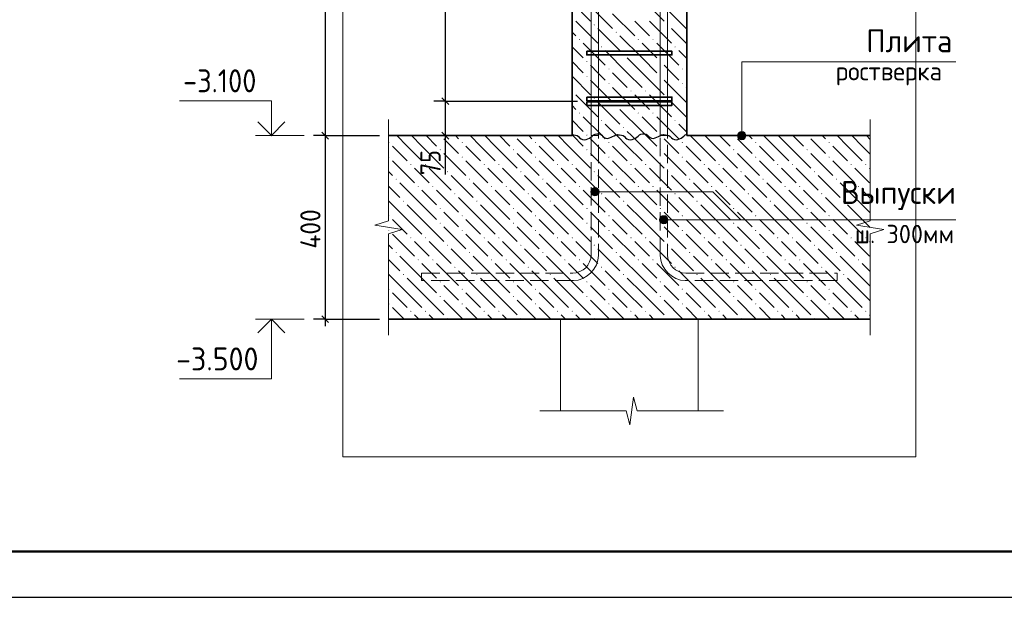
# Model space of a CAD drawing. Header units: millimetres. Extents: x 0 to 42000, y 0 to 29700.
# Tile 4 of 19: x 11796 to 22531, y 0 to 6293. Entities that reach past the tile are written whole.
import ezdxf

# ---------------------------------------------------------------- set-up
doc = ezdxf.new("R2010")
doc.units = ezdxf.units.MM
doc.linetypes.add('______2', pattern=[270, 200, -70])
for name, color, linetype, lineweight in [('S1 Продольная арматура', 7, 'Continuous', 35), ('Standard', 7, 'Continuous', 25), ('Выпуски арматуры Г-обр.', 52, 'Continuous', 25), ('ЖБ Пилон', 7, 'Continuous', 35), ('ЖБ Плита Фундамента верхний уровень', 7, 'Continuous', 35), ('Затяжка', 52, 'Continuous', 25), ('Позиционная метка диаметр_ шаг', 7, 'Continuous', 13), ('Позиционная метка линия выноска', 7, 'Continuous', 13), ('Примечания', 7, 'Continuous', 13)]:
    doc.layers.add(name, color=color, linetype=linetype, lineweight=lineweight)
doc.layers.add('Размерная выноска', color=7, linetype='Continuous')
doc.layers.add('Хомут', color=7, linetype='Continuous', lineweight=25, true_color=0x6e3c1e)
doc.styles.add('ISOCPEUR', font='txt')

msp = doc.modelspace()

# ---------------------------------------------------------------- hatches: boundary and pattern name
at = {"layer": 'ЖБ Пилон', "linetype": 'Continuous', "lineweight": 18, "transparency": 33554687}
for points in [[(18054, 6236), (18061, 6243), (18067, 6236), (18061, 6230)], [(18854, 6236), (18861, 6243), (18867, 6236), (18861, 6230)], [(18294, 6156), (18301, 6163), (18307, 6156), (18301, 6150)], [(17894, 6076), (17901, 6083), (17907, 6076), (17901, 6070)], [(18534, 6076), (18541, 6083), (18547, 6076), (18541, 6070)], [(18694, 6076), (18701, 6083), (18707, 6076), (18701, 6070)], [(18134, 5996), (18141, 6003), (18147, 5996), (18141, 5990)], [(18374, 5916), (18381, 5923), (18387, 5916), (18381, 5910)], [(18934, 5996), (18941, 6003), (18947, 5996), (18941, 5990)], [(17974, 5836), (17981, 5843), (17987, 5836), (17981, 5830)], [(18774, 5836), (18781, 5843), (18787, 5836), (18781, 5830)], [(18214, 5756), (18221, 5763), (18227, 5756), (18221, 5750)], [(19014, 5756), (19021, 5763), (19027, 5756), (19021, 5750)], [(17974, 5676), (17981, 5683), (17987, 5676), (17981, 5670)], [(18214, 5596), (18221, 5603), (18227, 5596), (18221, 5590)], [(18774, 5676), (18781, 5683), (18787, 5676), (18781, 5670)], [(19014, 5596), (19021, 5603), (19027, 5596), (19021, 5590)], [(17818, 5520), (17821, 5523), (17827, 5516), (17821, 5510), (17818, 5513)], [(18454, 5516), (18461, 5523), (18467, 5516), (18461, 5510)], [(18614, 5516), (18621, 5523), (18627, 5516), (18621, 5510)], [(18054, 5436), (18061, 5443), (18067, 5436), (18061, 5430)], [(18854, 5436), (18861, 5443), (18867, 5436), (18861, 5430)], [(17894, 5276), (17901, 5283), (17907, 5276), (17901, 5270)], [(18294, 5356), (18301, 5363), (18307, 5356), (18301, 5350)], [(18534, 5276), (18541, 5283), (18547, 5276), (18541, 5270)], [(18694, 5276), (18701, 5283), (18707, 5276), (18701, 5270)], [(18134, 5196), (18141, 5203), (18147, 5196), (18141, 5190)], [(18934, 5196), (18941, 5203), (18947, 5196), (18941, 5190)], [(18374, 5116), (18381, 5123), (18387, 5116), (18381, 5110)], [(17974, 5036), (17981, 5043), (17987, 5036), (17981, 5030), (17981, 5030)], [(18774, 5036), (18781, 5043), (18787, 5036), (18781, 5030), (18781, 5030)]]:
    msp.add_hatch(color=7, dxfattribs=at).paths.add_polyline_path(points, flags=16)
at = {"layer": 'ЖБ Плита Фундамента верхний уровень', "linetype": 'Continuous', "lineweight": 18, "transparency": 33554687}
for points in [[(15818, 4960), (15821, 4963), (15827, 4956), (15821, 4950), (15818, 4953)], [(16381, 5030), (16381, 5030), (16381, 5030)], [(16614, 4956), (16621, 4963), (16627, 4956), (16621, 4950)], [(17181, 5030), (17181, 5030), (17181, 5030)], [(17414, 4956), (17421, 4963), (17427, 4956), (17421, 4950)], [(17981, 5030), (17981, 5030), (17981, 5030)], [(18214, 4956), (18221, 4963), (18227, 4956), (18221, 4950)], [(18781, 5030), (18781, 5030), (18781, 5030)], [(19014, 4956), (19021, 4963), (19027, 4956), (19021, 4950)], [(19581, 5030), (19581, 5030), (19581, 5030)], [(19814, 4956), (19821, 4963), (19827, 4956), (19821, 4950)], [(20381, 5030), (20381, 5030), (20381, 5030)], [(20614, 4956), (20621, 4963), (20627, 4956), (20621, 4950)], [(16374, 4876), (16381, 4883), (16387, 4876), (16381, 4870)], [(17174, 4876), (17181, 4883), (17187, 4876), (17181, 4870)], [(17974, 4876), (17981, 4883), (17987, 4876), (17981, 4870)], [(18774, 4876), (18781, 4883), (18787, 4876), (18781, 4870)], [(19574, 4876), (19581, 4883), (19587, 4876), (19581, 4870)], [(20374, 4876), (20381, 4883), (20387, 4876), (20381, 4870)], [(15818, 4800), (15821, 4803), (15827, 4796), (15821, 4790), (15818, 4793)], [(16614, 4796), (16621, 4803), (16627, 4796), (16621, 4790)], [(17414, 4796), (17421, 4803), (17427, 4796), (17421, 4790)], [(18214, 4796), (18221, 4803), (18227, 4796), (18221, 4790)], [(19014, 4796), (19021, 4803), (19027, 4796), (19021, 4790)], [(19814, 4796), (19821, 4803), (19827, 4796), (19821, 4790)], [(20614, 4796), (20621, 4803), (20627, 4796), (20621, 4790)], [(16054, 4716), (16061, 4723), (16067, 4716), (16061, 4710)], [(16214, 4716), (16221, 4723), (16227, 4716), (16221, 4710)], [(16454, 4636), (16461, 4643), (16467, 4636), (16461, 4630)], [(16854, 4716), (16861, 4723), (16867, 4716), (16861, 4710)], [(17014, 4716), (17021, 4723), (17027, 4716), (17021, 4710)], [(17254, 4636), (17261, 4643), (17267, 4636), (17261, 4630)], [(17654, 4716), (17661, 4723), (17667, 4716), (17661, 4710)], [(17814, 4716), (17821, 4723), (17827, 4716), (17821, 4710)], [(18054, 4636), (18061, 4643), (18067, 4636), (18061, 4630)], [(18454, 4716), (18461, 4723), (18467, 4716), (18461, 4710)], [(18614, 4716), (18621, 4723), (18627, 4716), (18621, 4710)], [(18854, 4636), (18861, 4643), (18867, 4636), (18861, 4630)], [(19254, 4716), (19261, 4723), (19267, 4716), (19261, 4710)], [(19414, 4716), (19421, 4723), (19427, 4716), (19421, 4710)], [(19654, 4636), (19661, 4643), (19667, 4636), (19661, 4630)], [(20054, 4716), (20061, 4723), (20067, 4716), (20061, 4710)], [(20214, 4716), (20221, 4723), (20227, 4716), (20221, 4710)], [(20454, 4636), (20461, 4643), (20467, 4636), (20461, 4630)], [(20854, 4716), (20861, 4723), (20867, 4716), (20861, 4710)], [(21014, 4716), (21021, 4723), (21027, 4716), (21021, 4710)], [(15894, 4556), (15901, 4563), (15907, 4556), (15901, 4550)], [(16694, 4556), (16701, 4563), (16707, 4556), (16701, 4550)], [(17494, 4556), (17501, 4563), (17507, 4556), (17501, 4550)], [(18294, 4556), (18301, 4563), (18307, 4556), (18301, 4550)], [(19094, 4556), (19101, 4563), (19107, 4556), (19101, 4550)], [(19894, 4556), (19901, 4563), (19907, 4556), (19901, 4550)], [(20694, 4556), (20701, 4563), (20707, 4556), (20701, 4550)], [(16134, 4476), (16141, 4483), (16147, 4476), (16141, 4470)], [(16294, 4476), (16301, 4483), (16307, 4476), (16301, 4470)], [(16534, 4396), (16541, 4403), (16547, 4396), (16541, 4390)], [(16934, 4476), (16941, 4483), (16947, 4476), (16941, 4470)], [(17094, 4476), (17101, 4483), (17107, 4476), (17101, 4470)], [(17334, 4396), (17341, 4403), (17347, 4396), (17341, 4390)], [(17734, 4476), (17741, 4483), (17747, 4476), (17741, 4470)], [(17894, 4476), (17901, 4483), (17907, 4476), (17901, 4470)], [(18134, 4396), (18141, 4403), (18147, 4396), (18141, 4390)], [(18534, 4476), (18541, 4483), (18547, 4476), (18541, 4470)], [(18694, 4476), (18701, 4483), (18707, 4476), (18701, 4470)], [(18934, 4396), (18941, 4403), (18947, 4396), (18941, 4390)], [(19334, 4476), (19341, 4483), (19347, 4476), (19341, 4470)], [(19494, 4476), (19501, 4483), (19507, 4476), (19501, 4470)], [(19734, 4396), (19741, 4403), (19747, 4396), (19741, 4390)], [(20134, 4476), (20141, 4483), (20147, 4476), (20141, 4470)], [(20294, 4476), (20301, 4483), (20307, 4476), (20301, 4470)], [(20534, 4396), (20541, 4403), (20547, 4396), (20541, 4390)], [(20934, 4476), (20941, 4483), (20947, 4476), (20941, 4470)], [(15974, 4316), (15981, 4323), (15987, 4316), (15981, 4310)], [(16774, 4316), (16781, 4323), (16787, 4316), (16781, 4310)], [(17574, 4316), (17581, 4323), (17587, 4316), (17581, 4310)], [(18374, 4316), (18381, 4323), (18387, 4316), (18381, 4310)], [(19174, 4316), (19181, 4323), (19187, 4316), (19181, 4310)], [(19974, 4316), (19981, 4323), (19987, 4316), (19981, 4310)], [(20774, 4316), (20781, 4323), (20787, 4316), (20781, 4310)], [(16374, 4236), (16381, 4243), (16387, 4236), (16381, 4230)], [(17174, 4236), (17181, 4243), (17187, 4236), (17181, 4230)], [(17974, 4236), (17981, 4243), (17987, 4236), (17981, 4230)], [(18774, 4236), (18781, 4243), (18787, 4236), (18781, 4230)], [(19574, 4236), (19581, 4243), (19587, 4236), (19581, 4230)], [(20374, 4236), (20381, 4243), (20387, 4236), (20381, 4230)], [(15818, 4160), (15821, 4163), (15827, 4156), (15821, 4150), (15818, 4153)], [(16374, 4076), (16381, 4083), (16387, 4076), (16381, 4070)], [(16614, 4156), (16621, 4163), (16627, 4156), (16621, 4150)], [(17174, 4076), (17181, 4083), (17187, 4076), (17181, 4070)], [(17414, 4156), (17421, 4163), (17427, 4156), (17421, 4150)], [(17974, 4076), (17981, 4083), (17987, 4076), (17981, 4070)], [(18214, 4156), (18221, 4163), (18227, 4156), (18221, 4150)], [(18774, 4076), (18781, 4083), (18787, 4076), (18781, 4070)], [(19014, 4156), (19021, 4163), (19027, 4156), (19021, 4150)], [(19574, 4076), (19581, 4083), (19587, 4076), (19581, 4070)], [(19814, 4156), (19821, 4163), (19827, 4156), (19821, 4150)], [(20374, 4076), (20381, 4083), (20387, 4076), (20381, 4070)], [(20614, 4156), (20621, 4163), (20627, 4156), (20621, 4150)], [(15818, 4000), (15821, 4003), (15827, 3996), (15821, 3990), (15818, 3993)], [(16614, 3996), (16621, 4003), (16627, 3996), (16621, 3990)], [(17414, 3996), (17421, 4003), (17427, 3996), (17421, 3990)], [(18214, 3996), (18221, 4003), (18227, 3996), (18221, 3990)], [(19014, 3996), (19021, 4003), (19027, 3996), (19021, 3990)], [(19814, 3996), (19821, 4003), (19827, 3996), (19821, 3990)], [(20614, 3996), (20621, 4003), (20627, 3996), (20621, 3990)], [(16054, 3916), (16061, 3923), (16067, 3916), (16061, 3910)], [(16214, 3916), (16221, 3923), (16227, 3916), (16221, 3910)], [(16854, 3916), (16861, 3923), (16867, 3916), (16861, 3910)], [(17014, 3916), (17021, 3923), (17027, 3916), (17021, 3910)], [(17654, 3916), (17661, 3923), (17667, 3916), (17661, 3910)], [(17814, 3916), (17821, 3923), (17827, 3916), (17821, 3910)], [(18454, 3916), (18461, 3923), (18467, 3916), (18461, 3910)], [(18614, 3916), (18621, 3923), (18627, 3916), (18621, 3910)], [(19254, 3916), (19261, 3923), (19267, 3916), (19261, 3910)], [(19414, 3916), (19421, 3923), (19427, 3916), (19421, 3910)], [(20054, 3916), (20061, 3923), (20067, 3916), (20061, 3910)], [(20214, 3916), (20221, 3923), (20227, 3916), (20221, 3910)], [(20854, 3916), (20861, 3923), (20867, 3916), (20861, 3910)], [(21014, 3916), (21021, 3923), (21027, 3916), (21021, 3910)], [(15894, 3756), (15901, 3763), (15907, 3756), (15901, 3750)], [(16454, 3836), (16461, 3843), (16467, 3836), (16461, 3830)], [(16694, 3756), (16701, 3763), (16707, 3756), (16701, 3750)], [(17254, 3836), (17261, 3843), (17267, 3836), (17261, 3830)], [(17494, 3756), (17501, 3763), (17507, 3756), (17501, 3750)], [(18054, 3836), (18061, 3843), (18067, 3836), (18061, 3830)], [(18294, 3756), (18301, 3763), (18307, 3756), (18301, 3750)], [(18854, 3836), (18861, 3843), (18867, 3836), (18861, 3830)], [(19094, 3756), (19101, 3763), (19107, 3756), (19101, 3750)], [(19654, 3836), (19661, 3843), (19667, 3836), (19661, 3830)], [(19894, 3756), (19901, 3763), (19907, 3756), (19901, 3750)], [(20454, 3836), (20461, 3843), (20467, 3836), (20461, 3830)], [(20694, 3756), (20701, 3763), (20707, 3756), (20701, 3750)], [(16134, 3676), (16141, 3683), (16147, 3676), (16141, 3670)], [(16294, 3676), (16301, 3683), (16307, 3676), (16301, 3670)], [(16934, 3676), (16941, 3683), (16947, 3676), (16941, 3670)], [(17094, 3676), (17101, 3683), (17107, 3676), (17101, 3670)], [(17734, 3676), (17741, 3683), (17747, 3676), (17741, 3670)], [(17894, 3676), (17901, 3683), (17907, 3676), (17901, 3670)], [(18534, 3676), (18541, 3683), (18547, 3676), (18541, 3670)], [(18694, 3676), (18701, 3683), (18707, 3676), (18701, 3670)], [(19334, 3676), (19341, 3683), (19347, 3676), (19341, 3670)], [(19494, 3676), (19501, 3683), (19507, 3676), (19501, 3670)], [(20134, 3676), (20141, 3683), (20147, 3676), (20141, 3670)], [(20294, 3676), (20301, 3683), (20307, 3676), (20301, 3670)], [(20934, 3676), (20941, 3683), (20947, 3676), (20941, 3670)], [(16534, 3596), (16541, 3603), (16547, 3596), (16541, 3590)], [(17334, 3596), (17341, 3603), (17347, 3596), (17341, 3590)], [(18134, 3596), (18141, 3603), (18147, 3596), (18141, 3590)], [(18934, 3596), (18941, 3603), (18947, 3596), (18941, 3590)], [(19734, 3596), (19741, 3603), (19747, 3596), (19741, 3590)], [(20534, 3596), (20541, 3603), (20547, 3596), (20541, 3590)], [(15974, 3516), (15981, 3523), (15987, 3516), (15981, 3510)], [(16374, 3436), (16381, 3443), (16387, 3436), (16381, 3430)], [(16774, 3516), (16781, 3523), (16787, 3516), (16781, 3510)], [(17174, 3436), (17181, 3443), (17187, 3436), (17181, 3430)], [(17574, 3516), (17581, 3523), (17587, 3516), (17581, 3510)], [(17974, 3436), (17981, 3443), (17987, 3436), (17981, 3430)], [(18374, 3516), (18381, 3523), (18387, 3516), (18381, 3510)], [(18774, 3436), (18781, 3443), (18787, 3436), (18781, 3430)], [(19174, 3516), (19181, 3523), (19187, 3516), (19181, 3510)], [(19574, 3436), (19581, 3443), (19587, 3436), (19581, 3430)], [(19974, 3516), (19981, 3523), (19987, 3516), (19981, 3510)], [(20374, 3436), (20381, 3443), (20387, 3436), (20381, 3430)], [(20774, 3516), (20781, 3523), (20787, 3516), (20781, 3510)], [(15818, 3360), (15821, 3363), (15827, 3356), (15821, 3350), (15818, 3353)], [(16614, 3356), (16621, 3363), (16627, 3356), (16621, 3350)], [(17414, 3356), (17421, 3363), (17427, 3356), (17421, 3350)], [(18214, 3356), (18221, 3363), (18227, 3356), (18221, 3350)], [(19014, 3356), (19021, 3363), (19027, 3356), (19021, 3350)], [(19814, 3356), (19821, 3363), (19827, 3356), (19821, 3350)], [(20614, 3356), (20621, 3363), (20627, 3356), (20621, 3350)], [(16374, 3276), (16381, 3283), (16387, 3276), (16381, 3270)], [(17174, 3276), (17181, 3283), (17187, 3276), (17181, 3270)], [(17974, 3276), (17981, 3283), (17987, 3276), (17981, 3270)], [(18774, 3276), (18781, 3283), (18787, 3276), (18781, 3270)], [(19574, 3276), (19581, 3283), (19587, 3276), (19581, 3270)], [(20374, 3276), (20381, 3283), (20387, 3276), (20381, 3270)], [(15818, 3200), (15821, 3203), (15827, 3196), (15821, 3190), (15818, 3193)], [(16054, 3116), (16061, 3123), (16067, 3116), (16061, 3110)], [(16214, 3116), (16221, 3123), (16227, 3116), (16221, 3110)], [(16614, 3196), (16621, 3203), (16627, 3196), (16621, 3190)], [(16854, 3116), (16861, 3123), (16867, 3116), (16861, 3110)], [(17014, 3116), (17021, 3123), (17027, 3116), (17021, 3110)], [(17414, 3196), (17421, 3203), (17427, 3196), (17421, 3190)], [(17654, 3116), (17661, 3123), (17667, 3116), (17661, 3110)], [(17814, 3116), (17821, 3123), (17827, 3116), (17821, 3110)], [(18214, 3196), (18221, 3203), (18227, 3196), (18221, 3190)], [(18454, 3116), (18461, 3123), (18467, 3116), (18461, 3110)], [(18614, 3116), (18621, 3123), (18627, 3116), (18621, 3110)], [(19014, 3196), (19021, 3203), (19027, 3196), (19021, 3190)], [(19254, 3116), (19261, 3123), (19267, 3116), (19261, 3110)], [(19414, 3116), (19421, 3123), (19427, 3116), (19421, 3110)], [(19814, 3196), (19821, 3203), (19827, 3196), (19821, 3190)], [(20054, 3116), (20061, 3123), (20067, 3116), (20061, 3110)], [(20214, 3116), (20221, 3123), (20227, 3116), (20221, 3110)], [(20614, 3196), (20621, 3203), (20627, 3196), (20621, 3190)], [(20854, 3116), (20861, 3123), (20867, 3116), (20861, 3110)], [(21014, 3116), (21021, 3123), (21027, 3116), (21021, 3110)], [(16454, 3036), (16461, 3043), (16467, 3036), (16461, 3030), (16461, 3030)], [(17254, 3036), (17261, 3043), (17267, 3036), (17261, 3030), (17261, 3030)], [(18054, 3036), (18061, 3043), (18067, 3036), (18061, 3030), (18061, 3030)], [(18854, 3036), (18861, 3043), (18867, 3036), (18861, 3030), (18861, 3030)], [(19654, 3036), (19661, 3043), (19667, 3036), (19661, 3030), (19661, 3030)], [(20454, 3036), (20461, 3043), (20467, 3036), (20461, 3030), (20461, 3030)]]:
    msp.add_hatch(color=7, dxfattribs=at).paths.add_polyline_path(points, flags=16)
at = {"layer": 'Позиционная метка линия выноска', "linetype": 'Continuous', "lineweight": 13, "transparency": 33554687}
for points in [[(19624, 5030), (19714, 5030), (19707, 5053)], [(19624, 5030), (19707, 5053), (19630, 5053)], [(19630, 5053), (19707, 5053), (19691, 5069)], [(19630, 5053), (19691, 5069), (19646, 5069)], [(19646, 5069), (19691, 5069), (19669, 5075)], [(19630, 5008), (19714, 5030), (19624, 5030)], [(19630, 5008), (19707, 5008), (19714, 5030)], [(19646, 4991), (19707, 5008), (19630, 5008)], [(19646, 4991), (19691, 4991), (19707, 5008)], [(19691, 4991), (19646, 4991), (19669, 4985)], [(18029, 4396), (18029, 4441), (18023, 4418)], [(18029, 4441), (18045, 4380), (18045, 4457)], [(18029, 4441), (18029, 4396), (18045, 4380)], [(18045, 4457), (18068, 4373), (18068, 4463)], [(18045, 4457), (18045, 4380), (18068, 4373)], [(18068, 4463), (18068, 4373), (18090, 4380)], [(18068, 4463), (18090, 4380), (18090, 4457)], [(18090, 4457), (18090, 4380), (18107, 4396)], [(18090, 4457), (18107, 4396), (18107, 4441)], [(18107, 4441), (18107, 4396), (18113, 4418)], [(18779, 4090), (18779, 4135), (18773, 4113)], [(18779, 4135), (18795, 4074), (18795, 4152)], [(18779, 4135), (18779, 4090), (18795, 4074)], [(18795, 4152), (18818, 4068), (18818, 4158)], [(18795, 4152), (18795, 4074), (18818, 4068)], [(18818, 4158), (18818, 4068), (18840, 4074)], [(18818, 4158), (18840, 4074), (18840, 4152)], [(18840, 4152), (18840, 4074), (18857, 4090)], [(18840, 4152), (18857, 4090), (18857, 4135)], [(18857, 4135), (18857, 4090), (18863, 4113)]]:
    msp.add_hatch(color=7, dxfattribs=at).paths.add_polyline_path(points)

# ---------------------------------------------------------------- linework, layer by layer
at = {"layer": 'S1 Продольная арматура', "color": 7, "linetype": 'Continuous', "lineweight": 18, "transparency": 33554687}
for points in [[(18028, 5030), (18028, 18726), (18108, 19738), (18108, 26380), (18188, 26380), (18188, 19735), (18108, 18723), (18108, 5030), (18028, 5030)], [(18028, 5030), (18028, 18726), (18108, 19738), (18108, 26380), (18188, 26380), (18188, 19735), (18108, 18723), (18108, 5030), (18028, 5030)], [(18028, 5030), (18028, 18726), (18108, 19738), (18108, 26380), (18188, 26380), (18188, 19735), (18108, 18723), (18108, 5030), (18028, 5030)], [(18028, 5030), (18028, 18726), (18108, 19738), (18108, 26380), (18188, 26380), (18188, 19735), (18108, 18723), (18108, 5030), (18028, 5030)], [(18028, 5030), (18028, 18726), (18108, 19738), (18108, 26380), (18188, 26380), (18188, 19735), (18108, 18723), (18108, 5030), (18028, 5030)], [(18028, 5030), (18028, 18726), (18108, 19738), (18108, 26380), (18188, 26380), (18188, 19735), (18108, 18723), (18108, 5030), (18028, 5030)], [(18778, 5030), (18778, 18723), (18698, 19735), (18698, 26380), (18778, 26380), (18778, 19738), (18858, 18726), (18858, 5030), (18778, 5030)], [(18778, 5030), (18778, 18723), (18698, 19735), (18698, 26380), (18778, 26380), (18778, 19738), (18858, 18726), (18858, 5030), (18778, 5030)], [(18778, 5030), (18778, 18723), (18698, 19735), (18698, 26380), (18778, 26380), (18778, 19738), (18858, 18726), (18858, 5030), (18778, 5030)], [(18778, 5030), (18778, 18723), (18698, 19735), (18698, 26380), (18778, 26380), (18778, 19738), (18858, 18726), (18858, 5030), (18778, 5030)], [(18778, 5030), (18778, 18723), (18698, 19735), (18698, 26380), (18778, 26380), (18778, 19738), (18858, 18726), (18858, 5030), (18778, 5030)], [(18778, 5030), (18778, 18723), (18698, 19735), (18698, 26380), (18778, 26380), (18778, 19738), (18858, 18726), (18858, 5030), (18778, 5030)]]:
    msp.add_lwpolyline(points, dxfattribs=at)
at = {"layer": 'Standard', "color": 7, "linetype": 'Continuous', "lineweight": -3, "transparency": 33554687}
for p, q in [((15126, 18730), (15126, 5030)), ((16436, 11405), (16436, 5405)), ((16436, 5405), (16311, 5405)), ((16436, 5405), (16561, 5405)), ((16436, 5405), (17878, 5405)), ((16436, 5405), (16436, 5030)), ((15126, 5030), (15001, 5030)), ((15126, 5030), (15251, 5030)), ((15126, 5030), (15718, 5030)), ((15126, 5030), (15126, 3030)), ((16436, 5030), (16311, 5030)), ((16436, 5030), (16561, 5030)), ((16436, 5030), (16436, 4955)), ((15126, 3030), (15001, 3030)), ((15126, 3030), (15251, 3030)), ((15126, 3030), (15718, 3030)), ((15126, 3030), (15126, 2955))]:
    msp.add_line(p, q, dxfattribs=at)
at = {"layer": 'Standard', "color": 7, "linetype": 'Continuous', "lineweight": 25, "transparency": 33554687}
for p, q in [((16399, 5443), (16474, 5368)), ((15089, 5068), (15164, 4993)), ((16399, 5068), (16474, 4993)), ((15089, 3068), (15164, 2993))]:
    msp.add_line(p, q, dxfattribs=at)
at = {"layer": 'Standard', "color": 7, "linetype": 'Continuous', "lineweight": 13, "transparency": 33554687}
for p, q in [((14896, 5030), (14366, 5030)), ((14896, 3030), (14366, 3030))]:
    msp.add_line(p, q, dxfattribs=at)
at = {"layer": 'Standard', "color": 7, "linetype": 'Continuous', "lineweight": 18, "transparency": 33554687}
for p, q in [((17693, 3030), (17693, 2030)), ((19193, 3030), (19193, 2030))]:
    msp.add_line(p, q, dxfattribs=at)
at = {"layer": 'Standard', "color": 7, "linetype": 'Continuous', "lineweight": 25, "transparency": 33554687}
msp.add_lwpolyline([(0, 0), (42000, 0), (42000, 29700), (0, 29700), (0, 0)], close=True, dxfattribs=at)
at = {"layer": 'Standard', "color": 7, "linetype": 'Continuous', "lineweight": 50, "transparency": 33554687}
msp.add_lwpolyline([(2000, 29200), (41500, 29200), (41500, 500), (2000, 500), (2000, 29200)], close=True, dxfattribs=at)
at = {"layer": 'Standard', "color": 7, "linetype": 'Continuous', "lineweight": 35, "transparency": 33554687}
for points in [[(23000, 29200), (2000, 29200), (2000, 500), (23000, 500), (23000, 29200)], [(14688, 5179), (14540, 5030), (14392, 5179)], [(14688, 2882), (14540, 3030), (14392, 2882)]]:
    msp.add_lwpolyline(points, dxfattribs=at)
at = {"layer": 'Standard', "color": 254, "linetype": 'Continuous', "lineweight": 13, "true_color": 0xc4c4ff, "transparency": 33554687}
msp.add_lwpolyline([(15318, 1530), (21568, 1530), (21568, 27230), (15318, 27230), (15318, 1530)], dxfattribs=at)
at = {"layer": 'Standard', "color": 7, "linetype": 'Continuous', "lineweight": 13, "transparency": 33554687}
for points in [[(14540, 5030), (14540, 5410), (13540, 5410)], [(14540, 3030), (14540, 2380), (13540, 2380)]]:
    msp.add_lwpolyline(points, dxfattribs=at)
at = {"layer": 'Standard', "color": 7, "linetype": 'Continuous', "lineweight": -3, "transparency": 33554687}
msp.add_lwpolyline([(16436, 5030), (16419, 5030), (16419, 5030), (15918, 5030)], dxfattribs=at)
at = {"layer": 'Выпуски арматуры Г-обр.', "color": 7, "linetype": '______2', "lineweight": 13, "transparency": 33554687}
for points in [[(18108, 11680), (18108, 3725), (18101, 3674), (18084, 3622), (18057, 3574), (18024, 3534), (17984, 3501), (17936, 3474), (17884, 3457), (17833, 3450), (16178, 3450), (16178, 3530), (17828, 3530), (17865, 3535), (17904, 3548), (17938, 3567), (17967, 3591), (17991, 3620), (18010, 3654), (18023, 3693), (18028, 3730), (18028, 11680), (18108, 11680)], [(18108, 11680), (18108, 3725), (18101, 3674), (18084, 3622), (18057, 3574), (18024, 3534), (17984, 3501), (17936, 3474), (17884, 3457), (17833, 3450), (16178, 3450), (16178, 3530), (17828, 3530), (17865, 3535), (17904, 3548), (17938, 3567), (17967, 3591), (17991, 3620), (18010, 3654), (18023, 3693), (18028, 3730), (18028, 11680), (18108, 11680)], [(18108, 11680), (18108, 3725), (18101, 3674), (18084, 3622), (18057, 3574), (18024, 3534), (17984, 3501), (17936, 3474), (17884, 3457), (17833, 3450), (16178, 3450), (16178, 3530), (17828, 3530), (17865, 3535), (17904, 3548), (17938, 3567), (17967, 3591), (17991, 3620), (18010, 3654), (18023, 3693), (18028, 3730), (18028, 11680), (18108, 11680)], [(18108, 11680), (18108, 3725), (18101, 3674), (18084, 3622), (18057, 3574), (18024, 3534), (17984, 3501), (17936, 3474), (17884, 3457), (17833, 3450), (16178, 3450), (16178, 3530), (17828, 3530), (17865, 3535), (17904, 3548), (17938, 3567), (17967, 3591), (17991, 3620), (18010, 3654), (18023, 3693), (18028, 3730), (18028, 11680), (18108, 11680)], [(18108, 11680), (18108, 3725), (18101, 3674), (18084, 3622), (18057, 3574), (18024, 3534), (17984, 3501), (17936, 3474), (17884, 3457), (17833, 3450), (16178, 3450), (16178, 3530), (17828, 3530), (17865, 3535), (17904, 3548), (17938, 3567), (17967, 3591), (17991, 3620), (18010, 3654), (18023, 3693), (18028, 3730), (18028, 11680), (18108, 11680)], [(18108, 11680), (18108, 3725), (18101, 3674), (18084, 3622), (18057, 3574), (18024, 3534), (17984, 3501), (17936, 3474), (17884, 3457), (17833, 3450), (16178, 3450), (16178, 3530), (17828, 3530), (17865, 3535), (17904, 3548), (17938, 3567), (17967, 3591), (17991, 3620), (18010, 3654), (18023, 3693), (18028, 3730), (18028, 11680), (18108, 11680)], [(18858, 11680), (18858, 3730), (18863, 3693), (18876, 3654), (18895, 3620), (18919, 3591), (18947, 3567), (18982, 3548), (19020, 3535), (19058, 3530), (20708, 3530), (20708, 3450), (19052, 3450), (19002, 3457), (18950, 3474), (18902, 3501), (18862, 3534), (18829, 3574), (18802, 3622), (18785, 3674), (18778, 3725), (18778, 11680), (18858, 11680)], [(18858, 11680), (18858, 3730), (18863, 3693), (18876, 3654), (18895, 3620), (18919, 3591), (18947, 3567), (18982, 3548), (19020, 3535), (19058, 3530), (20708, 3530), (20708, 3450), (19052, 3450), (19002, 3457), (18950, 3474), (18902, 3501), (18862, 3534), (18829, 3574), (18802, 3622), (18785, 3674), (18778, 3725), (18778, 11680), (18858, 11680)], [(18858, 11680), (18858, 3730), (18863, 3693), (18876, 3654), (18895, 3620), (18919, 3591), (18947, 3567), (18982, 3548), (19020, 3535), (19058, 3530), (20708, 3530), (20708, 3450), (19052, 3450), (19002, 3457), (18950, 3474), (18902, 3501), (18862, 3534), (18829, 3574), (18802, 3622), (18785, 3674), (18778, 3725), (18778, 11680), (18858, 11680)], [(18858, 11680), (18858, 3730), (18863, 3693), (18876, 3654), (18895, 3620), (18919, 3591), (18947, 3567), (18982, 3548), (19020, 3535), (19058, 3530), (20708, 3530), (20708, 3450), (19052, 3450), (19002, 3457), (18950, 3474), (18902, 3501), (18862, 3534), (18829, 3574), (18802, 3622), (18785, 3674), (18778, 3725), (18778, 11680), (18858, 11680)], [(18858, 11680), (18858, 3730), (18863, 3693), (18876, 3654), (18895, 3620), (18919, 3591), (18947, 3567), (18982, 3548), (19020, 3535), (19058, 3530), (20708, 3530), (20708, 3450), (19052, 3450), (19002, 3457), (18950, 3474), (18902, 3501), (18862, 3534), (18829, 3574), (18802, 3622), (18785, 3674), (18778, 3725), (18778, 11680), (18858, 11680)], [(18858, 11680), (18858, 3730), (18863, 3693), (18876, 3654), (18895, 3620), (18919, 3591), (18947, 3567), (18982, 3548), (19020, 3535), (19058, 3530), (20708, 3530), (20708, 3450), (19052, 3450), (19002, 3457), (18950, 3474), (18902, 3501), (18862, 3534), (18829, 3574), (18802, 3622), (18785, 3674), (18778, 3725), (18778, 11680), (18858, 11680)]]:
    msp.add_lwpolyline(points, dxfattribs=at)
at = {"layer": 'ЖБ Пилон', "color": 7, "linetype": 'Continuous', "lineweight": 35, "transparency": 33554687}
for p, q in [((17818, 18730), (17818, 5030)), ((19068, 5030), (19068, 18730))]:
    msp.add_line(p, q, dxfattribs=at)
at = {"layer": 'ЖБ Пилон', "color": 9, "linetype": 'Continuous', "lineweight": 18, "true_color": 0xc7c7c7, "transparency": 33554687}
for p, q in [((17818, 6479), (18021, 6276)), ((18581, 6516), (18821, 6276)), ((18021, 6436), (18261, 6196)), ((18261, 6356), (18501, 6116)), ((18821, 6436), (19061, 6196)), ((17861, 6276), (18101, 6036)), ((18581, 6196), (18501, 6276)), ((18661, 6276), (18901, 6036)), ((17861, 6116), (17818, 6159)), ((18101, 6196), (18341, 5956)), ((18661, 6116), (18581, 6196)), ((18901, 6196), (19068, 6029)), ((17941, 6036), (18181, 5796)), ((18581, 5876), (18341, 6116)), ((18581, 6036), (18741, 5876)), ((18741, 6036), (18981, 5796)), ((17818, 5999), (17941, 5876)), ((18421, 5716), (18181, 5956)), ((19068, 5869), (18981, 5956)), ((17818, 5839), (17941, 5716)), ((18421, 5876), (18581, 5716)), ((18581, 5876), (18741, 5716)), ((18101, 5716), (18021, 5796)), ((18181, 5636), (18101, 5716)), ((18261, 5716), (18421, 5556)), ((18421, 5716), (18581, 5556)), ((18581, 5716), (18821, 5476)), ((18901, 5716), (18821, 5796)), ((18981, 5636), (18901, 5716)), ((19061, 5716), (19068, 5709)), ((17818, 5679), (18021, 5476)), ((18021, 5636), (18261, 5396)), ((18821, 5636), (19061, 5396)), ((17861, 5476), (18101, 5236)), ((18261, 5556), (18501, 5316)), ((18581, 5396), (18501, 5476)), ((18661, 5476), (18901, 5236)), ((19061, 5556), (19068, 5549)), ((18101, 5396), (18341, 5156)), ((18661, 5316), (18581, 5396)), ((18901, 5396), (19068, 5229)), ((17861, 5316), (17818, 5359)), ((18581, 5076), (18341, 5316)), ((17818, 5199), (17941, 5076)), ((17941, 5236), (18147, 5030)), ((18307, 5030), (18181, 5156)), ((18581, 5236), (18741, 5076)), ((18741, 5236), (18947, 5030)), ((19068, 5069), (18981, 5156)), ((18421, 5076), (18467, 5030)), ((18581, 5076), (18627, 5030)), ((17818, 5039), (17827, 5030))]:
    msp.add_line(p, q, dxfattribs=at)
at = {"layer": 'ЖБ Плита Фундамента верхний уровень', "color": 7, "linetype": 'Continuous', "lineweight": 35, "transparency": 33554687}
for p, q in [((17818, 5030), (15818, 5030)), ((21068, 5030), (19068, 5030)), ((15818, 3030), (21068, 3030))]:
    msp.add_line(p, q, dxfattribs=at)
at = {"layer": 'ЖБ Плита Фундамента верхний уровень', "color": 252, "linetype": 'Continuous', "lineweight": 18, "true_color": 0x8f8f8f, "transparency": 33554687}
for p, q in [((16021, 4916), (15907, 5030)), ((16067, 5030), (16181, 4916)), ((16227, 5030), (16341, 4916)), ((16501, 4916), (16421, 4996)), ((16547, 5030), (16581, 4996)), ((16821, 4916), (16707, 5030)), ((16867, 5030), (16981, 4916)), ((17027, 5030), (17141, 4916)), ((17301, 4916), (17221, 4996)), ((17347, 5030), (17381, 4996)), ((17621, 4916), (17507, 5030)), ((17667, 5030), (17781, 4916)), ((17827, 5030), (17941, 4916)), ((18101, 4916), (18021, 4996)), ((18147, 5030), (18181, 4996)), ((18421, 4916), (18307, 5030)), ((18467, 5030), (18581, 4916)), ((18627, 5030), (18741, 4916)), ((18901, 4916), (18821, 4996)), ((18947, 5030), (18981, 4996)), ((19221, 4916), (19107, 5030)), ((19267, 5030), (19381, 4916)), ((19427, 5030), (19541, 4916)), ((19701, 4916), (19621, 4996)), ((19747, 5030), (19781, 4996)), ((20021, 4916), (19907, 5030)), ((20067, 5030), (20181, 4916)), ((20227, 5030), (20341, 4916)), ((20501, 4916), (20421, 4996)), ((20547, 5030), (20581, 4996)), ((20821, 4916), (20707, 5030)), ((20867, 5030), (20981, 4916)), ((21027, 5030), (21068, 4989)), ((15861, 4916), (16021, 4756)), ((16021, 4916), (16181, 4756)), ((16181, 4916), (16421, 4676)), ((16421, 4836), (16661, 4596)), ((16581, 4836), (16501, 4916)), ((16661, 4916), (16821, 4756)), ((16821, 4916), (16981, 4756)), ((16981, 4916), (17221, 4676)), ((17221, 4836), (17461, 4596)), ((17381, 4836), (17301, 4916)), ((17461, 4916), (17621, 4756)), ((17621, 4916), (17781, 4756)), ((17781, 4916), (18021, 4676)), ((18021, 4836), (18261, 4596)), ((18181, 4836), (18101, 4916)), ((18261, 4916), (18421, 4756)), ((18421, 4916), (18581, 4756)), ((18581, 4916), (18821, 4676)), ((18821, 4836), (19061, 4596)), ((18981, 4836), (18901, 4916)), ((19061, 4916), (19221, 4756)), ((19221, 4916), (19381, 4756)), ((19381, 4916), (19621, 4676)), ((19621, 4836), (19861, 4596)), ((19781, 4836), (19701, 4916)), ((19861, 4916), (20021, 4756)), ((20021, 4916), (20181, 4756)), ((20181, 4916), (20421, 4676)), ((20421, 4836), (20661, 4596)), ((20581, 4836), (20501, 4916)), ((20661, 4916), (20821, 4756)), ((20821, 4916), (20981, 4756)), ((20981, 4916), (21068, 4829)), ((15861, 4756), (16101, 4516)), ((16661, 4756), (16901, 4516)), ((17461, 4756), (17701, 4516)), ((18261, 4756), (18501, 4516)), ((19061, 4756), (19301, 4516)), ((19861, 4756), (20101, 4516)), ((20661, 4756), (20901, 4516)), ((15818, 4639), (15861, 4596)), ((16181, 4596), (16101, 4676)), ((16261, 4676), (16501, 4436)), ((16981, 4596), (16901, 4676)), ((17061, 4676), (17301, 4436)), ((17781, 4596), (17701, 4676)), ((17861, 4676), (18101, 4436)), ((18581, 4596), (18501, 4676)), ((18661, 4676), (18901, 4436)), ((19381, 4596), (19301, 4676)), ((19461, 4676), (19701, 4436)), ((20181, 4596), (20101, 4676)), ((20261, 4676), (20501, 4436)), ((20981, 4596), (20901, 4676)), ((21061, 4676), (21068, 4669)), ((16181, 4276), (15941, 4516)), ((16261, 4516), (16181, 4596)), ((16501, 4596), (16741, 4356)), ((16981, 4276), (16741, 4516)), ((17061, 4516), (16981, 4596)), ((17301, 4596), (17541, 4356)), ((17781, 4276), (17541, 4516)), ((17861, 4516), (17781, 4596)), ((18101, 4596), (18341, 4356)), ((18581, 4276), (18341, 4516)), ((18661, 4516), (18581, 4596)), ((18901, 4596), (19141, 4356)), ((19381, 4276), (19141, 4516)), ((19461, 4516), (19381, 4596)), ((19701, 4596), (19941, 4356)), ((20181, 4276), (19941, 4516)), ((20261, 4516), (20181, 4596)), ((20501, 4596), (20741, 4356)), ((20981, 4276), (20741, 4516)), ((21061, 4516), (20981, 4596)), ((15818, 4479), (15941, 4356)), ((16181, 4436), (16341, 4276)), ((16341, 4436), (16581, 4196)), ((16981, 4436), (17141, 4276)), ((17141, 4436), (17381, 4196)), ((17781, 4436), (17941, 4276)), ((17941, 4436), (18181, 4196)), ((18581, 4436), (18741, 4276)), ((18741, 4436), (18981, 4196)), ((19381, 4436), (19541, 4276)), ((19541, 4436), (19781, 4196)), ((20181, 4436), (20341, 4276)), ((20341, 4436), (20581, 4196)), ((20981, 4436), (21068, 4349)), ((16021, 4116), (15818, 4319)), ((16821, 4116), (16581, 4356)), ((17621, 4116), (17381, 4356)), ((18421, 4116), (18181, 4356)), ((19221, 4116), (18981, 4356)), ((20021, 4116), (19781, 4356)), ((20821, 4116), (20581, 4356)), ((16021, 4276), (16181, 4116)), ((16181, 4276), (16341, 4116)), ((16501, 4116), (16421, 4196)), ((16821, 4276), (16981, 4116)), ((16981, 4276), (17141, 4116)), ((17301, 4116), (17221, 4196)), ((17621, 4276), (17781, 4116)), ((17781, 4276), (17941, 4116)), ((18101, 4116), (18021, 4196)), ((18421, 4276), (18581, 4116)), ((18581, 4276), (18741, 4116)), ((18901, 4116), (18821, 4196)), ((19221, 4276), (19381, 4116)), ((19381, 4276), (19541, 4116)), ((19701, 4116), (19621, 4196)), ((20021, 4276), (20181, 4116)), ((20181, 4276), (20341, 4116)), ((20501, 4116), (20421, 4196)), ((20821, 4276), (20981, 4116)), ((20981, 4276), (21068, 4189)), ((15861, 4116), (16021, 3956)), ((16021, 4116), (16181, 3956)), ((16181, 4116), (16421, 3876)), ((16581, 4036), (16501, 4116)), ((16661, 4116), (16821, 3956)), ((16821, 4116), (16981, 3956)), ((16981, 4116), (17221, 3876)), ((17381, 4036), (17301, 4116)), ((17461, 4116), (17621, 3956)), ((17621, 4116), (17781, 3956)), ((17781, 4116), (18021, 3876)), ((18181, 4036), (18101, 4116)), ((18261, 4116), (18421, 3956)), ((18421, 4116), (18581, 3956)), ((18581, 4116), (18821, 3876)), ((18981, 4036), (18901, 4116)), ((19061, 4116), (19221, 3956)), ((19221, 4116), (19381, 3956)), ((19381, 4116), (19621, 3876)), ((19781, 4036), (19701, 4116)), ((19861, 4116), (20021, 3956)), ((20021, 4116), (20181, 3956)), ((20181, 4116), (20421, 3876)), ((20581, 4036), (20501, 4116)), ((20661, 4116), (20821, 3956)), ((20821, 4116), (20981, 3956)), ((20981, 4116), (21068, 4029)), ((16421, 4036), (16661, 3796)), ((17221, 4036), (17461, 3796)), ((18021, 4036), (18261, 3796)), ((18821, 4036), (19061, 3796)), ((19621, 4036), (19861, 3796)), ((20421, 4036), (20661, 3796)), ((15861, 3956), (16101, 3716)), ((16181, 3796), (16101, 3876)), ((16261, 3876), (16501, 3636)), ((16661, 3956), (16901, 3716)), ((16981, 3796), (16901, 3876)), ((17061, 3876), (17301, 3636)), ((17461, 3956), (17701, 3716)), ((17781, 3796), (17701, 3876)), ((17861, 3876), (18101, 3636)), ((18261, 3956), (18501, 3716)), ((18581, 3796), (18501, 3876)), ((18661, 3876), (18901, 3636)), ((19061, 3956), (19301, 3716)), ((19381, 3796), (19301, 3876)), ((19461, 3876), (19701, 3636)), ((19861, 3956), (20101, 3716)), ((20181, 3796), (20101, 3876)), ((20261, 3876), (20501, 3636)), ((20661, 3956), (20901, 3716)), ((20981, 3796), (20901, 3876)), ((21061, 3876), (21068, 3869)), ((15818, 3839), (15861, 3796)), ((16261, 3716), (16181, 3796)), ((16501, 3796), (16741, 3556)), ((17061, 3716), (16981, 3796)), ((17301, 3796), (17541, 3556)), ((17861, 3716), (17781, 3796)), ((18101, 3796), (18341, 3556)), ((18661, 3716), (18581, 3796)), ((18901, 3796), (19141, 3556)), ((19461, 3716), (19381, 3796)), ((19701, 3796), (19941, 3556)), ((20261, 3716), (20181, 3796)), ((20501, 3796), (20741, 3556)), ((21061, 3716), (20981, 3796)), ((15818, 3679), (15941, 3556)), ((16181, 3476), (15941, 3716)), ((16981, 3476), (16741, 3716)), ((17781, 3476), (17541, 3716)), ((18581, 3476), (18341, 3716)), ((19381, 3476), (19141, 3716)), ((20181, 3476), (19941, 3716)), ((20981, 3476), (20741, 3716)), ((16181, 3636), (16341, 3476)), ((16341, 3636), (16581, 3396)), ((16821, 3316), (16581, 3556)), ((16981, 3636), (17141, 3476)), ((17141, 3636), (17381, 3396)), ((17621, 3316), (17381, 3556)), ((17781, 3636), (17941, 3476)), ((17941, 3636), (18181, 3396)), ((18421, 3316), (18181, 3556)), ((18581, 3636), (18741, 3476)), ((18741, 3636), (18981, 3396)), ((19221, 3316), (18981, 3556)), ((19381, 3636), (19541, 3476)), ((19541, 3636), (19781, 3396)), ((20021, 3316), (19781, 3556)), ((20181, 3636), (20341, 3476)), ((20341, 3636), (20581, 3396)), ((20821, 3316), (20581, 3556)), ((20981, 3636), (21068, 3549)), ((16021, 3316), (15818, 3519)), ((16021, 3476), (16181, 3316)), ((16181, 3476), (16341, 3316)), ((16821, 3476), (16981, 3316)), ((16981, 3476), (17141, 3316)), ((17621, 3476), (17781, 3316)), ((17781, 3476), (17941, 3316)), ((18421, 3476), (18581, 3316)), ((18581, 3476), (18741, 3316)), ((19221, 3476), (19381, 3316)), ((19381, 3476), (19541, 3316)), ((20021, 3476), (20181, 3316)), ((20181, 3476), (20341, 3316)), ((20821, 3476), (20981, 3316)), ((20981, 3476), (21068, 3389)), ((16501, 3316), (16421, 3396)), ((17301, 3316), (17221, 3396)), ((18101, 3316), (18021, 3396)), ((18901, 3316), (18821, 3396)), ((19701, 3316), (19621, 3396)), ((20501, 3316), (20421, 3396)), ((15861, 3316), (16021, 3156)), ((16021, 3316), (16181, 3156)), ((16181, 3316), (16421, 3076)), ((16421, 3236), (16627, 3030)), ((16581, 3236), (16501, 3316)), ((16661, 3316), (16821, 3156)), ((16821, 3316), (16981, 3156)), ((16981, 3316), (17221, 3076)), ((17221, 3236), (17427, 3030)), ((17381, 3236), (17301, 3316)), ((17461, 3316), (17621, 3156)), ((17621, 3316), (17781, 3156)), ((17781, 3316), (18021, 3076)), ((18021, 3236), (18227, 3030)), ((18181, 3236), (18101, 3316)), ((18261, 3316), (18421, 3156)), ((18421, 3316), (18581, 3156)), ((18581, 3316), (18821, 3076)), ((18821, 3236), (19027, 3030)), ((18981, 3236), (18901, 3316)), ((19061, 3316), (19221, 3156)), ((19221, 3316), (19381, 3156)), ((19381, 3316), (19621, 3076)), ((19621, 3236), (19827, 3030)), ((19781, 3236), (19701, 3316)), ((19861, 3316), (20021, 3156)), ((20021, 3316), (20181, 3156)), ((20181, 3316), (20421, 3076)), ((20421, 3236), (20627, 3030)), ((20581, 3236), (20501, 3316)), ((20661, 3316), (20821, 3156)), ((20821, 3316), (20981, 3156)), ((20981, 3316), (21068, 3229)), ((15861, 3156), (15987, 3030)), ((16661, 3156), (16787, 3030)), ((17461, 3156), (17587, 3030)), ((18261, 3156), (18387, 3030)), ((19061, 3156), (19187, 3030)), ((19861, 3156), (19987, 3030)), ((20661, 3156), (20787, 3030)), ((15818, 3039), (15827, 3030)), ((16147, 3030), (16101, 3076)), ((16261, 3076), (16307, 3030)), ((16947, 3030), (16901, 3076)), ((17061, 3076), (17107, 3030)), ((17747, 3030), (17701, 3076)), ((17861, 3076), (17907, 3030)), ((18547, 3030), (18501, 3076)), ((18661, 3076), (18707, 3030)), ((19347, 3030), (19301, 3076)), ((19461, 3076), (19507, 3030)), ((20147, 3030), (20101, 3076)), ((20261, 3076), (20307, 3030)), ((20947, 3030), (20901, 3076)), ((21061, 3076), (21068, 3069))]:
    msp.add_line(p, q, dxfattribs=at)
at = {"layer": 'Затяжка', "color": 7, "linetype": 'Continuous', "lineweight": 35, "transparency": 33554687}
msp.add_lwpolyline([(17978, 5400), (18908, 5400), (18908, 5360), (17978, 5360), (17978, 5400)], dxfattribs=at)
msp.add_lwpolyline([(17978, 5400), (18908, 5400), (18908, 5360), (17978, 5360), (17978, 5400)], dxfattribs=at)
at = {"layer": 'Позиционная метка линия выноска', "color": 7, "linetype": 'Continuous', "lineweight": 13, "transparency": 33554687}
for p, q in [((19669, 5075), (19669, 5075)), ((19624, 5030), (19624, 5030)), ((19669, 4985), (19669, 4985)), ((19714, 5030), (19714, 5030)), ((18023, 4418), (18023, 4418)), ((18068, 4463), (18068, 4463)), ((18113, 4418), (18113, 4418)), ((18068, 4373), (18068, 4373)), ((18773, 4113), (18773, 4113)), ((18818, 4158), (18818, 4158)), ((18863, 4113), (18863, 4113)), ((18818, 4068), (18818, 4068))]:
    msp.add_line(p, q, dxfattribs=at)
for points in [[(19669, 5030), (19669, 5833), (22001, 5833)], [(18068, 4418), (19354, 4418), (19660, 4113)], [(18818, 4113), (19401, 4113), (22001, 4113)]]:
    msp.add_lwpolyline(points, dxfattribs=at)
for centre in [(19669, 5030), (18068, 4418), (18818, 4113)]:
    msp.add_circle(centre, 45, dxfattribs=at)
at = {"layer": 'Примечания', "color": 7, "linetype": 'Continuous', "lineweight": 13, "transparency": 33554687}
for p, q in [((15818, 5205), (15818, 4101)), ((21068, 5205), (21068, 4101)), ((15818, 4101), (15668, 4054)), ((21068, 4101), (20918, 4054)), ((15668, 4054), (15968, 4007)), ((15968, 4007), (15818, 3960)), ((20918, 4054), (21218, 4007)), ((21218, 4007), (21068, 3960)), ((15818, 3960), (15818, 2855)), ((21068, 3960), (21068, 2855)), ((15818, 2855), (15818, 2855)), ((21068, 2855), (21068, 2855)), ((18448, 1880), (18488, 2180)), ((18488, 2180), (18528, 2030)), ((17468, 2030), (18408, 2030)), ((18408, 2030), (18448, 1880)), ((18528, 2030), (19468, 2030)), ((19468, 2030), (19468, 2030))]:
    msp.add_line(p, q, dxfattribs=at)
at = {"layer": 'Примечания', "color": 7, "linetype": 'Continuous', "lineweight": 25, "transparency": 33554687}
for points in [[(17818, 5039), (17836, 5039), (17856, 5036), (17874, 5030), (17889, 5019), (17901, 5006), (17916, 4995), (17934, 4988), (17954, 4984), (17973, 4989), (17991, 4996), (18009, 5004), (18024, 5015), (18038, 5026), (18052, 5037), (18069, 5046), (18088, 5051), (18108, 5051), (18127, 5045), (18142, 5035), (18155, 5022), (18169, 5011), (18186, 5002), (18206, 5000), (18225, 5005), (18243, 5013), (18260, 5021), (18277, 5029), (18294, 5037), (18314, 5041), (18318, 5042)], [(18318, 5039), (18336, 5039), (18356, 5036), (18374, 5030), (18389, 5019), (18401, 5006), (18416, 4995), (18434, 4988), (18454, 4984), (18473, 4989), (18491, 4996), (18509, 5004), (18524, 5015), (18538, 5026), (18552, 5037), (18569, 5046), (18588, 5051), (18608, 5051), (18627, 5045), (18642, 5035), (18655, 5022), (18669, 5011), (18686, 5002), (18706, 5000), (18725, 5005), (18743, 5013), (18760, 5021), (18777, 5029), (18794, 5037), (18814, 5041), (18818, 5042)], [(18818, 5039), (18836, 5039), (18856, 5036), (18874, 5030), (18889, 5019), (18901, 5006), (18916, 4995), (18934, 4988), (18954, 4984), (18973, 4989), (18991, 4996), (19009, 5004), (19024, 5015), (19038, 5026), (19052, 5037), (19068, 5046)]]:
    msp.add_lwpolyline(points, dxfattribs=at)
at = {"layer": 'Размерная выноска', "color": 7, "linetype": 'Continuous', "lineweight": -3, "transparency": 33554687}
msp.add_line((16436, 5030), (16436, 4605), dxfattribs=at)
at = {"layer": 'Хомут', "color": 7, "linetype": 'Continuous', "lineweight": 35, "transparency": 33554687}
for points in [[(17978, 5950), (18908, 5950), (18908, 5910), (17978, 5910), (17978, 5950)], [(17978, 5950), (18908, 5950), (18908, 5910), (17978, 5910), (17978, 5950)], [(17978, 5450), (18908, 5450), (18908, 5410), (17978, 5410), (17978, 5450)], [(17978, 5450), (18908, 5450), (18908, 5410), (17978, 5410), (17978, 5450)]]:
    msp.add_lwpolyline(points, dxfattribs=at)

# ---------------------------------------------------------------- texts
at = {"layer": 'Standard', "color": 7, "linetype": 'Continuous', "lineweight": 25, "transparency": 33554687, "char_height": 250, "attachment_point": 7, "style": 'ISOCPEUR'}
for s, insert, width in [('\\W0.90;-3.100', (13578, 5502), 1011.77), ('\\W0.95;-3.500', (13502, 2472), 1067.86)]:
    msp.add_mtext(s, dxfattribs=dict(at, insert=insert, width=width))
at = {"layer": 'Standard', "color": 7, "linetype": 'Continuous', "lineweight": 25, "transparency": 33554687, "char_height": 220, "attachment_point": 7, "rotation": 90, "style": 'ISOCPEUR'}
for s, insert, width in [('\\W0.87;75', (16386, 4600), 403.94), ('\\W0.92;400', (15076, 3799), 584.44)]:
    msp.add_mtext(s, dxfattribs=dict(at, insert=insert, width=width))
at = {"layer": 'Позиционная метка диаметр_ шаг', "color": 7, "linetype": 'Continuous', "lineweight": 25, "transparency": 33554687, "attachment_point": 7, "style": 'ISOCPEUR'}
for s, insert, char_height, width in [('\\W0.95;Плита', (21026, 5938), 250, 1093.33), ('\\W0.97;ростверка', (20693, 5578), 200, 1396.23), ('\\W0.96;Выпуски', (20751, 4218), 250, 1369.43), ('\\W0.96;ш. 300мм', (20901, 3858), 200, 1195.88)]:
    msp.add_mtext(s, dxfattribs=dict(at, insert=insert, char_height=char_height, width=width))

doc.saveas('drawing.dxf')
